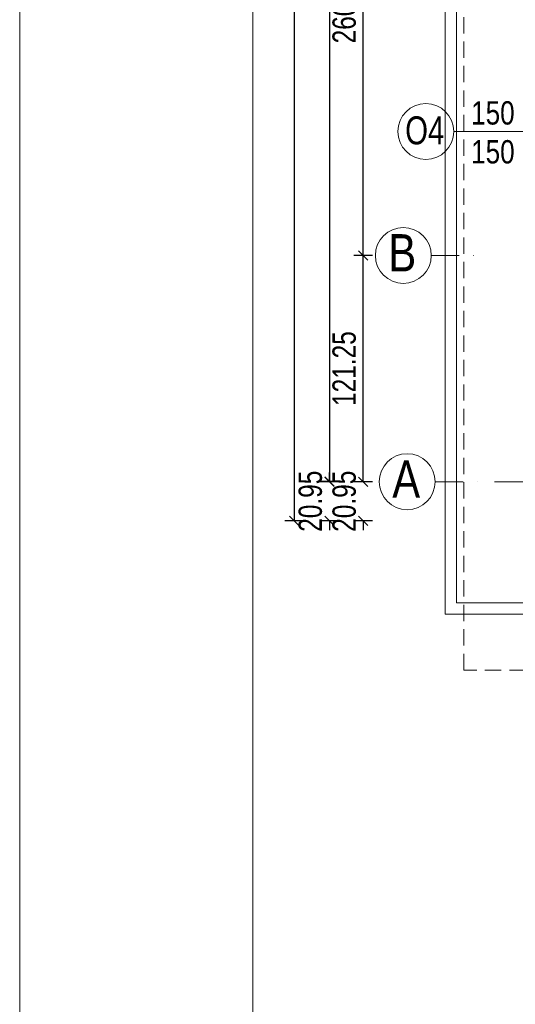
# Model space of a CAD drawing. Header units: inches. Extents: x 0 to 77643, y -44170 to 0.
# Tile 90 of 159: x 71343 to 71608, y -38767 to -38240. Entities that reach past the tile are written whole.
import ezdxf

# ---------------------------------------------------------------- set-up
doc = ezdxf.new("R2010")
doc.units = ezdxf.units.IN
doc.header["$MEASUREMENT"] = 0
doc.linetypes.add('DASHDOT', pattern=[1, 0.5, -0.25, 0, -0.25])
doc.linetypes.add('HIDDEN', pattern=[0.375, 0.25, -0.125])
doc.layers.get('0').update_dxf_attribs({"lineweight": 0})
doc.layers.get('Defpoints').update_dxf_attribs({"lineweight": 0})
for name, color, linetype, lineweight in [('A--tabelka rysunku', 7, 'Continuous', 0), ('p--dach', 2, 'Continuous', 30), ('p--obrzeże bet.', 252, 'Continuous', 0), ('p--opis okna', 181, 'Continuous', 0), ('p--osie konstr', 1, 'DASHDOT', 15), ('p--osie konstr.-NR', 1, 'DASHDOT', 15), ('p--wymiary-1-50', 5, 'Continuous', 0)]:
    doc.layers.add(name, color=color, linetype=linetype, lineweight=lineweight)
doc.styles.add('1-50', font='arial.ttf', dxfattribs={"width": 0.75, "height": 12.5})
doc.styles.get("Standard").update_dxf_attribs({"font": 'arial.ttf', "width": 0.75})
doc.dimstyles.new('1-50', dxfattribs={"dimtxt": 12.5, "dimasz": 5, "dimexe": 5, "dimexo": 5, "dimgap": 0.09, "dimtad": 0, "dimdsep": 46, "dimtxsty": '1-50', "dimblk": 'OBLIQUE', "dimcen": 0.09, "dimadec": 0, "dimazin": 0, "dimtfac": 1, "dimtdec": 4, "dimtix": 1, "dimtofl": 0, "dimtmove": 2, "dimatfit": 3, "dimldrblk": 'OBLIQUE', "dimfxl": 5, "dimfxlon": 1, "dimtvp": 0.8, "dimtolj": 1, "dimtzin": 0, "dimarcsym": 0})

# ---------------------------------------------------------------- blocks, each defined once
blk = doc.blocks.new('_OBLIQUE')
at = {"color": 0, "linetype": 'ByBlock', "lineweight": -2}
for p, q in [((-0.5, -0.5), (0.5, 0.5)), ((0, 0), (0, 0))]:
    blk.add_line(p, q, dxfattribs=at)
blk = doc.blocks.new('*D1823')
at = {"layer": 'Defpoints', "color": 0}
for p in [(71506.26, -37844.7), (71508.76, -38487.2), (71558.6, -38487.2)]:
    blk.add_point(p, dxfattribs=at)
at = {"layer": 'p--wymiary-1-50', "color": 0, "lineweight": -2}
for p, q in [((71508.76, -37844.7), (71508.76, -38487.2)), ((71511.26, -37844.7), (71513.76, -37844.7)), ((71513.76, -38487.2), (71503.76, -38487.2))]:
    blk.add_line(p, q, dxfattribs=at)
at = {"layer": 'p--wymiary-1-50', "color": 0, "lineweight": -2, "xscale": 5, "yscale": 5, "zscale": 5}
for p, rotation in [((71508.76, -37844.7), 90), ((71508.76, -38487.2), 270)]:
    blk.add_blockref('_OBLIQUE', p, dxfattribs=dict(at, rotation=rotation))
at = {"layer": 'p--wymiary-1-50', "color": 0, "linetype": 'Continuous', "ltscale": 12, "insert": (71498.55, -38165.95), "char_height": 12.5, "attachment_point": 5, "rotation": 90, "style": '1-50'}
blk.add_mtext('\\A1;642.5', dxfattribs=at)
blk = doc.blocks.new('*D1825')
at = {"layer": 'Defpoints', "color": 0}
for p in [(71669.83, -37823.87), (71489.8, -38508.27), (71669.83, -38508.27)]:
    blk.add_point(p, dxfattribs=at)
at = {"layer": 'p--wymiary-1-50', "color": 0, "lineweight": -2}
for p, q in [((71494.8, -37823.87), (71484.8, -37823.87)), ((71489.8, -37823.87), (71489.8, -38508.27)), ((71494.8, -38508.27), (71484.8, -38508.27))]:
    blk.add_line(p, q, dxfattribs=at)
at = {"layer": 'p--wymiary-1-50', "color": 0, "lineweight": -2, "xscale": 5, "yscale": 5, "zscale": 5}
for p, rotation in [((71489.8, -37823.87), 90), ((71489.8, -38508.27), 270)]:
    blk.add_blockref('_OBLIQUE', p, dxfattribs=dict(at, rotation=rotation))
at = {"layer": 'p--wymiary-1-50', "color": 0, "linetype": 'Continuous', "ltscale": 12, "insert": (71479.59, -38166.07), "char_height": 12.5, "attachment_point": 5, "rotation": 90, "style": '1-50'}
blk.add_mtext('\\A1;684.4', dxfattribs=at)
blk = doc.blocks.new('*D1826')
at = {"layer": 'Defpoints', "color": 0}
for p in [(71526.91, -38366.07), (71588.36, -38366.07), (71595.87, -38487.32)]:
    blk.add_point(p, dxfattribs=at)
at = {"layer": 'p--wymiary-1-50', "color": 0, "linetype": 'Continuous', "lineweight": -2}
for p, q in [((71531.91, -38366.07), (71521.91, -38366.07)), ((71526.91, -38487.32), (71526.91, -38366.07)), ((71531.91, -38487.32), (71521.91, -38487.32))]:
    blk.add_line(p, q, dxfattribs=at)
at = {"layer": 'p--wymiary-1-50', "color": 0, "lineweight": -2, "xscale": 5, "yscale": 5, "zscale": 5}
for p, rotation in [((71526.91, -38366.07), 90), ((71526.91, -38487.32), 270)]:
    blk.add_blockref('_OBLIQUE', p, dxfattribs=dict(at, rotation=rotation))
at = {"layer": 'p--wymiary-1-50', "color": 0, "linetype": 'Continuous', "ltscale": 12, "insert": (71516.7, -38426.7), "char_height": 12.5, "attachment_point": 5, "rotation": 90, "style": '1-50'}
blk.add_mtext('\\A1;121.25', dxfattribs=at)
blk = doc.blocks.new('*D1827')
at = {"layer": 'Defpoints', "color": 0}
for p in [(71526.91, -38105.97), (71997.12, -38105.97), (71588.36, -38366.07)]:
    blk.add_point(p, dxfattribs=at)
at = {"layer": 'p--wymiary-1-50', "color": 0, "linetype": 'Continuous', "lineweight": -2}
for p, q in [((71531.91, -38105.97), (71521.91, -38105.97)), ((71526.91, -38366.07), (71526.91, -38105.97)), ((71531.91, -38366.07), (71521.91, -38366.07))]:
    blk.add_line(p, q, dxfattribs=at)
at = {"layer": 'p--wymiary-1-50', "color": 0, "lineweight": -2, "xscale": 5, "yscale": 5, "zscale": 5}
for p, rotation in [((71526.91, -38105.97), 90), ((71526.91, -38366.07), 270)]:
    blk.add_blockref('_OBLIQUE', p, dxfattribs=dict(at, rotation=rotation))
at = {"layer": 'p--wymiary-1-50', "color": 0, "linetype": 'Continuous', "ltscale": 12, "insert": (71516.7, -38236.02), "char_height": 12.5, "attachment_point": 5, "rotation": 90, "style": '1-50'}
blk.add_mtext('\\A1;260.1', dxfattribs=at)
blk = doc.blocks.new('*D1831')
at = {"layer": 'Defpoints', "color": 0}
for p in [(71595.87, -38487.32), (71526.91, -38508.27), (71620.87, -38508.27)]:
    blk.add_point(p, dxfattribs=at)
at = {"layer": 'p--wymiary-1-50', "color": 0, "linetype": 'Continuous', "lineweight": -2}
for p, q in [((71526.91, -38487.32), (71526.91, -38482.32)), ((71531.91, -38487.32), (71521.91, -38487.32)), ((71531.91, -38508.27), (71521.91, -38508.27)), ((71526.91, -38508.27), (71526.91, -38513.27))]:
    blk.add_line(p, q, dxfattribs=at)
at = {"layer": 'p--wymiary-1-50', "color": 0, "lineweight": -2, "xscale": 5, "yscale": 5, "zscale": 5}
for p, rotation in [((71526.91, -38487.32), 270), ((71526.91, -38508.27), 90)]:
    blk.add_blockref('_OBLIQUE', p, dxfattribs=dict(at, rotation=rotation))
at = {"layer": 'p--wymiary-1-50', "color": 0, "linetype": 'Continuous', "ltscale": 12, "insert": (71516.7, -38497.8), "char_height": 12.5, "attachment_point": 5, "rotation": 90, "style": '1-50'}
blk.add_mtext('\\A1;20.95', dxfattribs=at)
blk = doc.blocks.new('*D1832')
at = {"layer": 'Defpoints', "color": 0}
for p in [(71521.91, -38487.32), (71508.76, -38508.27), (71602.72, -38508.27)]:
    blk.add_point(p, dxfattribs=at)
at = {"layer": 'p--wymiary-1-50', "color": 0, "linetype": 'Continuous', "lineweight": -2}
for p, q in [((71508.76, -38487.32), (71508.76, -38482.32)), ((71513.76, -38487.32), (71503.76, -38487.32)), ((71513.76, -38508.27), (71503.76, -38508.27)), ((71508.76, -38508.27), (71508.76, -38513.27))]:
    blk.add_line(p, q, dxfattribs=at)
at = {"layer": 'p--wymiary-1-50', "color": 0, "lineweight": -2, "xscale": 5, "yscale": 5, "zscale": 5}
for p, rotation in [((71508.76, -38487.32), 270), ((71508.76, -38508.27), 90)]:
    blk.add_blockref('_OBLIQUE', p, dxfattribs=dict(at, rotation=rotation))
at = {"layer": 'p--wymiary-1-50', "color": 0, "linetype": 'Continuous', "ltscale": 12, "insert": (71498.55, -38497.8), "char_height": 12.5, "attachment_point": 5, "rotation": 90, "style": '1-50'}
blk.add_mtext('\\A1;20.95', dxfattribs=at)

msp = doc.modelspace()

# ---------------------------------------------------------------- linework, layer by layer
at = {"layer": 'A--tabelka rysunku', "linetype": 'Continuous'}
for points in [[(71342.6501, -39049.6055), (73442.6501, -39049.6055), (73442.6501, -37564.6055), (71342.6501, -37564.6055)], [(71342.6501, -39049.6055), (73442.6501, -39049.6055), (73442.6501, -37564.6055), (71342.6501, -37564.6055)], [(71467.6501, -39014.6055), (73407.6501, -39014.6055), (73407.6501, -37599.6055), (71467.6501, -37599.6055)]]:
    msp.add_lwpolyline(points, close=True, dxfattribs=at)
at = {"layer": 'p--dach', "linetype": 'HIDDEN', "lineweight": 20, "ltscale": 35}
msp.add_lwpolyline([(71580.87132, -37743.87054), (72860.87132, -37743.87054), (72860.87132, -38588.27054), (71580.87132, -38588.27054)], close=True, dxfattribs=at)
at = {"layer": 'p--obrzeże bet.', "linetype": 'Continuous', "ltscale": 35}
for points in [[(72417.47132, -38558.27054), (72870.87132, -38558.27054), (72870.87132, -37773.87054), (71570.87132, -37773.87054), (71570.87132, -38558.27054), (72024.27132, -38558.27054)], [(71621.82132, -37779.87054), (71576.87132, -37779.87054), (71576.87132, -38552.27054), (71621.82132, -38552.27054)]]:
    msp.add_lwpolyline(points, dxfattribs=at)
at = {"layer": 'p--opis okna'}
msp.add_line((71575.41017, -38299.62054), (71652.87132, -38299.62054), dxfattribs=at)
msp.add_circle((71560.41017, -38299.62054), 15, dxfattribs=at)
at = {"layer": 'p--osie konstr', "linetype": 'DASHDOT', "ltscale": 35}
msp.add_line((72878.43789, -38487.32054), (71595.87132, -38487.32054), dxfattribs=at)
at = {"layer": 'p--osie konstr.-NR', "linetype": 'DASHDOT', "ltscale": 30}
for p, q in [((71563.35692, -38366.07054), (71588.35692, -38366.07054)), ((71565.44788, -38487.32054), (71590.44788, -38487.32054))]:
    msp.add_line(p, q, dxfattribs=at)
at = {"layer": 'p--osie konstr.-NR', "linetype": 'Continuous', "ltscale": 35}
for centre in [(71548.35692, -38366.07054), (71550.44788, -38487.32054)]:
    msp.add_circle(centre, 15, dxfattribs=at)

# ---------------------------------------------------------------- texts
at = {"layer": 'p--opis okna', "style": '1-50'}
for s, insert, char_height, width, attachment_point in [('{\\W0.8;150\\P150}', (71584.7439, -38316.92642), 12.5, 45.287, 7), ('O4', (71570.33458, -38306.73247), 15, 74.010375, 9)]:
    msp.add_mtext(s, dxfattribs=dict(at, insert=insert, char_height=char_height, width=width, attachment_point=attachment_point))
at = {"layer": 'p--osie konstr.-NR', "linetype": 'Continuous', "ltscale": 35, "char_height": 20, "width": 63.5564, "attachment_point": 3}
for s, insert in [('{\\W0.8;B}', (71555.27218, -38354.65615)), ('\\W0.8;A', (71557.36314, -38475.90615))]:
    msp.add_mtext(s, dxfattribs=dict(at, insert=insert))

# ---------------------------------------------------------------- dimensions: what is measured, and where the dimension line sits
at = {"layer": 'p--wymiary-1-50'}
dim = msp.add_linear_dim(base=(71489.80477, -38508.27054), p1=(71669.83094, -37823.87054), p2=(71669.83094, -38508.27054), angle=90, dimstyle='1-50', override={"dimtxt": 12.5}, dxfattribs=at)
dim.commit()
dim.dimension.update_dxf_attribs({"geometry": '*D1825', "text_midpoint": (71479.59477, -38166.07054)})
dim = msp.add_linear_dim(base=(71508.75845, -38487.19554), p1=(71506.25845, -37844.69554), p2=(71558.59735, -38487.19554), angle=90, dimstyle='1-50', dxfattribs=at)
dim.commit()
dim.dimension.update_dxf_attribs({"geometry": '*D1823', "text_midpoint": (71498.54845, -38165.94554)})
at = {"layer": 'p--wymiary-1-50', "linetype": 'Continuous'}
for base, p1, p2, picture, middle in [((71526.9125, -38105.97054), (71588.35692, -38366.07054), (71997.12132, -38105.97054), '*D1827', (71516.7025, -38236.02054)), ((71526.9125, -38366.07054), (71595.87132, -38487.32054), (71588.35692, -38366.07054), '*D1826', (71516.7025, -38426.69554)), ((71508.75845, -38508.27054), (71521.9125, -38487.32054), (71602.71727, -38508.27054), '*D1832', (71498.54845, -38497.79554)), ((71526.9125, -38508.27054), (71595.87132, -38487.32054), (71620.87132, -38508.27054), '*D1831', (71516.7025, -38497.79554))]:
    dim = msp.add_linear_dim(base=base, p1=p1, p2=p2, angle=90, dimstyle='1-50', dxfattribs=at)
    dim.commit()
    dim.dimension.update_dxf_attribs({"geometry": picture, "text_midpoint": middle})

doc.saveas('drawing.dxf')
